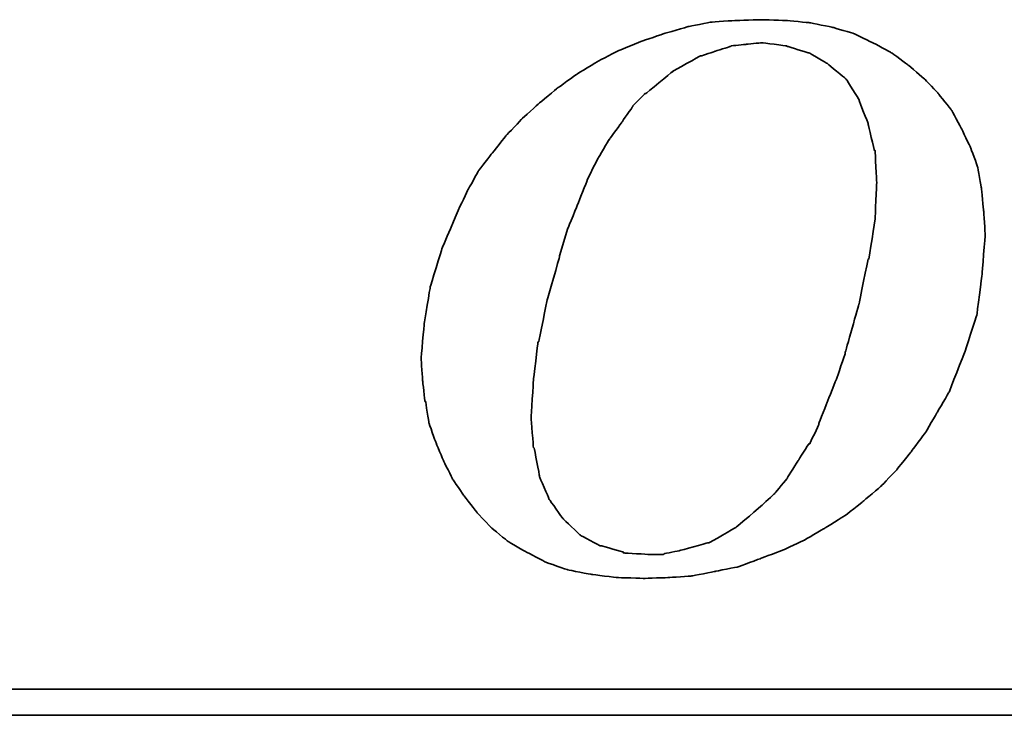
# Model space of a CAD drawing. Header units: millimetres. Extents: x 340 to 654, y 334 to 449.
# Tile 35 of 53: x 569.84 to 575.76, y 366.15 to 370.34. Entities that reach past the tile are written whole.
import ezdxf

# ---------------------------------------------------------------- set-up
doc = ezdxf.new("R2010")
doc.units = ezdxf.units.MM
doc.layers.add('DIM', color=4, linetype='Continuous')
doc.layers.add('layer 1', color=7, linetype='Continuous')

# ---------------------------------------------------------------- blocks, each defined once
blk = doc.blocks.new('TBI MOTION logo(完整正式版)')
at = {"layer": 'layer 1', "color": 22, "lineweight": 35}
for points, knots in [([(-11.34375, -6.98375), (-11.34375, -6.98375), (-10.91375, -7.43875), (-10.91375, -7.43875), (-10.91375, -7.43875), (-10.91375, -7.43875), (-10.38625, -7.87125), (-10.38625, -7.87125), (-10.38625, -7.87125), (-10.38625, -7.87125), (-9.81125, -8.20375), (-9.81125, -8.20375), (-9.81125, -8.20375), (-9.81125, -8.20375), (-9.21125, -8.51875), (-9.21125, -8.51875), (-9.21125, -8.51875), (-9.21125, -8.51875), (-8.51625, -8.75875), (-8.51625, -8.75875), (-8.51625, -8.75875), (-8.51625, -8.75875), (-7.77125, -8.90375), (-7.77125, -8.90375), (-7.77125, -8.90375), (-7.77125, -8.90375), (-6.97875, -8.99875), (-6.97875, -8.99875), (-6.97875, -8.99875), (-6.97875, -8.99875), (-6.14125, -9.02375), (-6.14125, -9.02375), (-6.14125, -9.02375), (-6.14125, -9.02375), (-5.37125, -8.99875), (-5.37125, -8.99875), (-5.37125, -8.99875), (-5.37125, -8.99875), (-4.65375, -8.94875), (-4.65375, -8.94875), (-4.65375, -8.94875), (-4.65375, -8.94875), (-3.93375, -8.80625), (-3.93375, -8.80625), (-3.93375, -8.80625), (-3.93375, -8.80625), (-3.21375, -8.66375), (-3.21375, -8.66375), (-3.21375, -8.66375), (-3.21375, -8.66375), (-2.49375, -8.39875), (-2.49375, -8.39875), (-2.49375, -8.39875), (-2.49375, -8.39875), (-1.79875, -8.13375), (-1.79875, -8.13375), (-1.79875, -8.13375), (-1.79875, -8.13375), (-1.17375, -7.84375), (-1.17375, -7.84375), (-1.17375, -7.84375), (-1.17375, -7.84375), (-0.52375, -7.46375), (-0.52375, -7.46375), (-0.52375, -7.46375), (-0.52375, -7.46375), (0.10124, -7.07875), (0.10124, -7.07875), (0.10124, -7.07875), (0.10124, -7.07875), (0.67625, -6.62375), (0.67625, -6.62375), (0.67625, -6.62375), (0.67625, -6.62375), (1.24874, -6.14375), (1.24874, -6.14375), (1.24874, -6.14375), (1.24874, -6.14375), (1.72874, -5.64125), (1.72874, -5.64125), (1.72874, -5.64125), (1.72874, -5.64125), (2.18624, -5.06375), (2.18624, -5.06375), (2.18624, -5.06375), (2.18624, -5.06375), (2.61625, -4.48874), (2.61625, -4.48874), (2.61625, -4.48874), (2.61625, -4.48874), (3.00125, -3.83874), (3.00125, -3.83874), (3.00125, -3.83874), (3.00125, -3.83874), (3.36124, -3.21374), (3.36124, -3.21374), (3.36124, -3.21374), (3.36124, -3.21374), (3.84374, -1.99125), (3.84374, -1.99125), (3.84374, -1.99125), (3.84374, -1.99125), (4.22625, -0.81875), (4.22625, -0.81875), (4.22625, -0.81875), (4.22625, -0.81875), (4.39125, 0.45624), (4.39125, 0.45624), (4.39125, 0.45624), (4.39125, 0.45624), (4.48874, 1.70124), (4.48874, 1.70124), (4.48874, 1.70124), (4.48874, 1.70124), (4.43874, 2.44625), (4.43874, 2.44625), (4.43874, 2.44625), (4.43874, 2.44625), (4.36874, 3.14125), (4.36874, 3.14125), (4.36874, 3.14125), (4.36874, 3.14125), (4.25125, 3.81125), (4.25125, 3.81125), (4.25125, 3.81125), (4.25125, 3.81125), (4.03124, 4.41125), (4.03124, 4.41125), (4.03124, 4.41125), (4.03124, 4.41125), (3.74374, 5.01125), (3.74374, 5.01125), (3.74374, 5.01125), (3.74374, 5.01125), (3.43124, 5.58875), (3.43124, 5.58875), (3.43124, 5.58875), (3.43124, 5.58875), (3.02625, 6.09125), (3.02625, 6.09125), (3.02625, 6.09125), (3.02625, 6.09125), (2.59374, 6.54875), (2.59374, 6.54875), (2.59374, 6.54875), (2.59374, 6.54875), (2.09124, 6.98125), (2.09124, 6.98125), (2.09124, 6.98125), (2.09124, 6.98125), (1.56124, 7.36625), (1.56124, 7.36625), (1.56124, 7.36625), (1.56124, 7.36625), (0.98624, 7.67625), (0.98624, 7.67625), (0.98624, 7.67625), (0.98624, 7.67625), (0.38624, 7.96375), (0.38624, 7.96375), (0.38624, 7.96375), (0.38624, 7.96375), (-0.25875, 8.15625), (-0.25875, 8.15625), (-0.25875, 8.15625), (-0.25875, 8.15625), (-0.98125, 8.30125), (-0.98125, 8.30125), (-0.98125, 8.30125), (-0.98125, 8.30125), (-1.70124, 8.37125), (-1.70124, 8.37125), (-1.70124, 8.37125), (-1.70124, 8.37125), (-2.49375, 8.39624), (-2.49375, 8.39624), (-2.49375, 8.39624), (-2.49375, 8.39624), (-3.28625, 8.37125), (-3.28625, 8.37125), (-3.28625, 8.37125), (-3.28625, 8.37125), (-4.05125, 8.32125), (-4.05125, 8.32125), (-4.05125, 8.32125), (-4.05125, 8.32125), (-4.77375, 8.18125), (-4.77375, 8.18125), (-4.77375, 8.18125), (-4.77375, 8.18125), (-5.51625, 7.96375), (-5.51625, 7.96375), (-5.51625, 7.96375), (-5.51625, 7.96375), (-6.21125, 7.72625), (-6.21125, 7.72625), (-6.21125, 7.72625), (-6.21125, 7.72625), (-6.92875, 7.43625), (-6.92875, 7.43625), (-6.92875, 7.43625), (-6.92875, 7.43625), (-7.57875, 7.10125), (-7.57875, 7.10125), (-7.57875, 7.10125), (-7.57875, 7.10125), (-8.24875, 6.69125), (-8.24875, 6.69125), (-8.24875, 6.69125), (-8.24875, 6.69125), (-8.84875, 6.26125), (-8.84875, 6.26125), (-8.84875, 6.26125), (-8.84875, 6.26125), (-9.42625, 5.78125), (-9.42625, 5.78125), (-9.42625, 5.78125), (-9.42625, 5.78125), (-9.95375, 5.30125), (-9.95375, 5.30125), (-9.95375, 5.30125), (-9.95375, 5.30125), (-10.43375, 4.79624), (-10.43375, 4.79624), (-10.43375, 4.79624), (-10.43375, 4.79624), (-10.88875, 4.22125), (-10.88875, 4.22125), (-10.88875, 4.22125), (-10.88875, 4.22125), (-11.29875, 3.69375), (-11.29875, 3.69375), (-11.29875, 3.69375), (-11.29875, 3.69375), (-11.63375, 3.09125), (-11.63375, 3.09125), (-11.63375, 3.09125), (-11.63375, 3.09125), (-11.91875, 2.49625), (-11.91875, 2.49625), (-11.91875, 2.49625), (-11.91875, 2.49625), (-12.44875, 1.24625), (-12.44875, 1.24625), (-12.44875, 1.24625), (-12.44875, 1.24625), (-12.80875, 0.06874), (-12.80875, 0.06874), (-12.80875, 0.06874), (-12.80875, 0.06874), (-12.99875, -1.07875), (-12.99875, -1.07875), (-12.99875, -1.07875), (-12.99875, -1.07875), (-13.09375, -2.18375), (-13.09375, -2.18375), (-13.09375, -2.18375), (-13.09375, -2.18375), (-13.04875, -2.85375), (-13.04875, -2.85375), (-13.04875, -2.85375), (-13.04875, -2.85375), (-12.97375, -3.50375), (-12.97375, -3.50375), (-12.97375, -3.50375), (-12.97375, -3.50375), (-12.95375, -3.50375), (-12.95375, -3.50375), (-12.95375, -3.50375), (-12.95375, -3.50375), (-12.85375, -4.17375), (-12.85375, -4.17375), (-12.85375, -4.17375), (-12.85375, -4.17375), (-12.63875, -4.77624), (-12.63875, -4.77624), (-12.63875, -4.77624), (-12.63875, -4.77624), (-12.39875, -5.35125), (-12.39875, -5.35125), (-12.39875, -5.35125), (-12.39875, -5.35125), (-12.11375, -5.92875), (-12.11375, -5.92875), (-12.11375, -5.92875), (-12.11375, -5.92875), (-11.75375, -6.45375), (-11.75375, -6.45375), (-11.75375, -6.45375), (-11.75375, -6.45375), (-11.34375, -6.98375), (-11.34375, -6.98375)], [0, 0, 0, 0, 0.01369863, 0.01369863, 0.01369863, 0.01369864, 0.02739726, 0.02739726, 0.02739726, 0.02739727, 0.04109589, 0.04109589, 0.04109589, 0.0410959, 0.05479452, 0.05479452, 0.05479452, 0.05479453, 0.06849315, 0.06849315, 0.06849315, 0.06849316, 0.08219178, 0.08219178, 0.08219178, 0.08219179, 0.09589041, 0.09589041, 0.09589041, 0.09589042, 0.10958904, 0.10958904, 0.10958904, 0.10958905, 0.12328767, 0.12328767, 0.12328767, 0.12328768, 0.1369863, 0.1369863, 0.1369863, 0.13698631, 0.15068493, 0.15068493, 0.15068493, 0.15068494, 0.16438356, 0.16438356, 0.16438356, 0.16438357, 0.17808219, 0.17808219, 0.17808219, 0.1780822, 0.19178082, 0.19178082, 0.19178082, 0.19178083, 0.20547945, 0.20547945, 0.20547945, 0.20547946, 0.21917808, 0.21917808, 0.21917808, 0.21917809, 0.23287671, 0.23287671, 0.23287671, 0.23287672, 0.24657534, 0.24657534, 0.24657534, 0.24657535, 0.26027397, 0.26027397, 0.26027397, 0.26027398, 0.2739726, 0.2739726, 0.2739726, 0.27397261, 0.28767123, 0.28767123, 0.28767123, 0.28767124, 0.30136986, 0.30136986, 0.30136986, 0.30136987, 0.31506849, 0.31506849, 0.31506849, 0.3150685, 0.32876712, 0.32876712, 0.32876712, 0.32876713, 0.34246575, 0.34246575, 0.34246575, 0.34246576, 0.35616438, 0.35616438, 0.35616438, 0.35616439, 0.36986301, 0.36986301, 0.36986301, 0.36986302, 0.38356164, 0.38356164, 0.38356164, 0.38356165, 0.39726027, 0.39726027, 0.39726027, 0.39726028, 0.4109589, 0.4109589, 0.4109589, 0.41095891, 0.42465753, 0.42465753, 0.42465753, 0.42465754, 0.43835616, 0.43835616, 0.43835616, 0.43835617, 0.45205479, 0.45205479, 0.45205479, 0.4520548, 0.46575342, 0.46575342, 0.46575342, 0.46575343, 0.47945205, 0.47945205, 0.47945205, 0.47945206, 0.49315068, 0.49315068, 0.49315068, 0.49315069, 0.50684932, 0.50684932, 0.50684932, 0.50684933, 0.52054795, 0.52054795, 0.52054795, 0.52054796, 0.53424658, 0.53424658, 0.53424658, 0.53424659, 0.54794521, 0.54794521, 0.54794521, 0.54794522, 0.56164384, 0.56164384, 0.56164384, 0.56164385, 0.57534247, 0.57534247, 0.57534247, 0.57534248, 0.5890411, 0.5890411, 0.5890411, 0.58904111, 0.60273973, 0.60273973, 0.60273973, 0.60273974, 0.61643836, 0.61643836, 0.61643836, 0.61643837, 0.63013699, 0.63013699, 0.63013699, 0.630137, 0.64383562, 0.64383562, 0.64383562, 0.64383563, 0.65753425, 0.65753425, 0.65753425, 0.65753426, 0.67123288, 0.67123288, 0.67123288, 0.67123289, 0.68493151, 0.68493151, 0.68493151, 0.68493152, 0.69863014, 0.69863014, 0.69863014, 0.69863015, 0.71232877, 0.71232877, 0.71232877, 0.71232878, 0.7260274, 0.7260274, 0.7260274, 0.72602741, 0.73972603, 0.73972603, 0.73972603, 0.73972604, 0.75342466, 0.75342466, 0.75342466, 0.75342467, 0.76712329, 0.76712329, 0.76712329, 0.7671233, 0.78082192, 0.78082192, 0.78082192, 0.78082193, 0.79452055, 0.79452055, 0.79452055, 0.79452056, 0.80821918, 0.80821918, 0.80821918, 0.80821919, 0.82191781, 0.82191781, 0.82191781, 0.82191782, 0.83561644, 0.83561644, 0.83561644, 0.83561645, 0.84931507, 0.84931507, 0.84931507, 0.84931508, 0.8630137, 0.8630137, 0.8630137, 0.86301371, 0.87671233, 0.87671233, 0.87671233, 0.87671234, 0.89041096, 0.89041096, 0.89041096, 0.89041097, 0.90410959, 0.90410959, 0.90410959, 0.9041096, 0.91780822, 0.91780822, 0.91780822, 0.91780823, 0.93150685, 0.93150685, 0.93150685, 0.93150686, 0.94520548, 0.94520548, 0.94520548, 0.94520549, 0.95890411, 0.95890411, 0.95890411, 0.95890412, 0.97260274, 0.97260274, 0.97260274, 0.97260275, 0.98630137, 0.98630137, 0.98630137, 0.98630138, 1, 1, 1, 1]), ([(-8.77875, 1.03124), (-8.77875, 1.03124), (-8.51625, 1.89625), (-8.51625, 1.89625), (-8.51625, 1.89625), (-8.51625, 1.89625), (-8.20375, 2.66375), (-8.20375, 2.66375), (-8.20375, 2.66375), (-8.20375, 2.66375), (-7.91625, 3.38125), (-7.91625, 3.38125), (-7.91625, 3.38125), (-7.91625, 3.38125), (-7.91625, 3.40624), (-7.91625, 3.40624), (-7.91625, 3.40624), (-7.91625, 3.40624), (-7.57875, 4.07624), (-7.57875, 4.07624), (-7.57875, 4.07624), (-7.57875, 4.07624), (-7.24375, 4.65125), (-7.24375, 4.65125), (-7.24375, 4.65125), (-7.24375, 4.65125), (-7.21875, 4.65125), (-7.21875, 4.65125), (-7.21875, 4.65125), (-7.21875, 4.65125), (-7.21875, 4.67624), (-7.21875, 4.67624), (-7.21875, 4.67624), (-7.21875, 4.67624), (-6.83625, 5.20375), (-6.83625, 5.20375), (-6.83625, 5.20375), (-6.83625, 5.20375), (-6.49875, 5.68625), (-6.49875, 5.68625), (-6.49875, 5.68625), (-6.49875, 5.68625), (-6.49875, 5.70625), (-6.49875, 5.70625), (-6.49875, 5.70625), (-6.49875, 5.70625), (-6.11625, 6.09125), (-6.11625, 6.09125), (-6.11625, 6.09125), (-6.11625, 6.09125), (-6.09125, 6.09125), (-6.09125, 6.09125), (-6.09125, 6.09125), (-6.09125, 6.09125), (-5.27375, 6.76625), (-5.27375, 6.76625), (-5.27375, 6.76625), (-5.27375, 6.76625), (-5.24875, 6.76625), (-5.24875, 6.76625), (-5.24875, 6.76625), (-5.24875, 6.76625), (-5.24875, 6.78625), (-5.24875, 6.78625), (-5.24875, 6.78625), (-5.24875, 6.78625), (-4.38875, 7.26624), (-4.38875, 7.26624), (-4.38875, 7.26624), (-4.38875, 7.26624), (-4.36125, 7.26624), (-4.36125, 7.26624), (-4.36125, 7.26624), (-4.36125, 7.26624), (-3.93375, 7.41125), (-3.93375, 7.41125), (-3.93375, 7.41125), (-3.93375, 7.41125), (-3.47375, 7.55625), (-3.47375, 7.55625), (-3.47375, 7.55625), (-3.47375, 7.55625), (-3.45375, 7.55625), (-3.45375, 7.55625), (-3.45375, 7.55625), (-3.45375, 7.55625), (-3.42875, 7.58124), (-3.42875, 7.58124), (-3.42875, 7.58124), (-3.42875, 7.58124), (-2.97375, 7.62625), (-2.97375, 7.62625), (-2.97375, 7.62625), (-2.97375, 7.62625), (-2.49375, 7.67625), (-2.49375, 7.67625), (-2.49375, 7.67625), (-2.49375, 7.67625), (-2.46875, 7.67625), (-2.46875, 7.67625), (-2.46875, 7.67625), (-2.46875, 7.67625), (-1.70124, 7.58124), (-1.70124, 7.58124), (-1.70124, 7.58124), (-1.70124, 7.58124), (-1.67875, 7.55625), (-1.67875, 7.55625), (-1.67875, 7.55625), (-1.67875, 7.55625), (-1.65375, 7.55625), (-1.65375, 7.55625), (-1.65375, 7.55625), (-1.65375, 7.55625), (-1.03125, 7.36625), (-1.03125, 7.36625), (-1.03125, 7.36625), (-1.03125, 7.36625), (-1.00625, 7.36625), (-1.00625, 7.36625), (-1.00625, 7.36625), (-1.00625, 7.36625), (-0.43124, 7.02624), (-0.43124, 7.02624), (-0.43124, 7.02624), (-0.43124, 7.02624), (-0.40625, 7.00624), (-0.40625, 7.00624), (-0.40625, 7.00624), (-0.40625, 7.00624), (0.12124, 6.57124), (0.12124, 6.57124), (0.12124, 6.57124), (0.12124, 6.57124), (0.14624, 6.54875), (0.14624, 6.54875), (0.14624, 6.54875), (0.14624, 6.54875), (0.17124, 6.52375), (0.17124, 6.52375), (0.17124, 6.52375), (0.17124, 6.52375), (0.55625, 5.89875), (0.55625, 5.89875), (0.55625, 5.89875), (0.55625, 5.89875), (0.55625, 5.87625), (0.55625, 5.87625), (0.55625, 5.87625), (0.55625, 5.87625), (0.84124, 5.15625), (0.84124, 5.15625), (0.84124, 5.15625), (0.84124, 5.15625), (0.84124, 5.13125), (0.84124, 5.13125), (0.84124, 5.13125), (0.84124, 5.13125), (1.03624, 4.31875), (1.03624, 4.31875), (1.03624, 4.31875), (1.03624, 4.31875), (1.05624, 4.31875), (1.05624, 4.31875), (1.05624, 4.31875), (1.05624, 4.31875), (1.05624, 4.29125), (1.05624, 4.29125), (1.05624, 4.29125), (1.05624, 4.29125), (1.10625, 3.33125), (1.10625, 3.33125), (1.10625, 3.33125), (1.10625, 3.33125), (1.10625, 3.30875), (1.10625, 3.30875), (1.10625, 3.30875), (1.10625, 3.30875), (1.05624, 2.20624), (1.05624, 2.20624), (1.05624, 2.20624), (1.05624, 2.20624), (1.05624, 2.18124), (1.05624, 2.18124), (1.05624, 2.18124), (1.05624, 2.18124), (0.86624, 0.93624), (0.86624, 0.93624), (0.86624, 0.93624), (0.86624, 0.93624), (0.84124, 0.93624), (0.84124, 0.93624), (0.84124, 0.93624), (0.84124, 0.93624), (0.55625, -0.45874), (0.55625, -0.45874), (0.55625, -0.45874), (0.55625, -0.45874), (0.12124, -1.99125), (0.12124, -1.99125), (0.12124, -1.99125), (0.12124, -1.99125), (0.12124, -2.01874), (0.12124, -2.01874), (0.12124, -2.01874), (0.12124, -2.01874), (-0.13874, -2.78375), (-0.13874, -2.78375), (-0.13874, -2.78375), (-0.13874, -2.78375), (-0.43124, -3.50375), (-0.43124, -3.50375), (-0.43124, -3.50375), (-0.43124, -3.50375), (-0.69375, -4.19875), (-0.69375, -4.19875), (-0.69375, -4.19875), (-0.69375, -4.19875), (-0.69375, -4.22375), (-0.69375, -4.22375), (-0.69375, -4.22375), (-0.69375, -4.22375), (-0.98125, -4.82374), (-0.98125, -4.82374), (-0.98125, -4.82374), (-0.98125, -4.82374), (-1.00625, -4.82374), (-1.00625, -4.82374), (-1.00625, -4.82374), (-1.00625, -4.82374), (-1.33875, -5.35125), (-1.33875, -5.35125), (-1.33875, -5.35125), (-1.33875, -5.35125), (-1.67875, -5.87875), (-1.67875, -5.87875), (-1.67875, -5.87875), (-1.67875, -5.87875), (-1.67875, -5.90375), (-1.67875, -5.90375), (-1.67875, -5.90375), (-1.67875, -5.90375), (-2.05875, -6.35875), (-2.05875, -6.35875), (-2.05875, -6.35875), (-2.05875, -6.35875), (-2.08375, -6.38375), (-2.08375, -6.38375), (-2.08375, -6.38375), (-2.08375, -6.38375), (-2.46875, -6.74375), (-2.46875, -6.74375), (-2.46875, -6.74375), (-2.46875, -6.74375), (-3.25875, -7.41625), (-3.25875, -7.41625), (-3.25875, -7.41625), (-3.25875, -7.41625), (-3.28625, -7.43875), (-3.28625, -7.43875), (-3.28625, -7.43875), (-3.28625, -7.43875), (-4.12375, -7.91875), (-4.12375, -7.91875), (-4.12375, -7.91875), (-4.12375, -7.91875), (-4.14875, -7.91875), (-4.14875, -7.91875), (-4.14875, -7.91875), (-4.14875, -7.91875), (-4.17125, -7.91875), (-4.17125, -7.91875), (-4.17125, -7.91875), (-4.17125, -7.91875), (-5.03375, -8.15875), (-5.03375, -8.15875), (-5.03375, -8.15875), (-5.03375, -8.15875), (-5.51625, -8.25625), (-5.51625, -8.25625), (-5.51625, -8.25625), (-5.51625, -8.25625), (-5.54125, -8.27875), (-5.54125, -8.27875), (-5.54125, -8.27875), (-5.54125, -8.27875), (-5.56375, -8.27875), (-5.56375, -8.27875), (-5.56375, -8.27875), (-5.56375, -8.27875), (-5.99625, -8.27875), (-5.99625, -8.27875), (-5.99625, -8.27875), (-5.99625, -8.27875), (-6.76375, -8.23125), (-6.76375, -8.23125), (-6.76375, -8.23125), (-6.76375, -8.23125), (-6.78875, -8.23125), (-6.78875, -8.23125), (-6.78875, -8.23125), (-6.78875, -8.23125), (-6.78875, -8.20375), (-6.78875, -8.20375), (-6.78875, -8.20375), (-6.78875, -8.20375), (-7.45875, -8.01375), (-7.45875, -8.01375), (-7.45875, -8.01375), (-7.45875, -8.01375), (-7.48375, -8.01375), (-7.48375, -8.01375), (-7.48375, -8.01375), (-7.48375, -8.01375), (-7.50875, -8.01375), (-7.50875, -8.01375), (-7.50875, -8.01375), (-7.50875, -8.01375), (-8.13125, -7.67875), (-8.13125, -7.67875), (-8.13125, -7.67875), (-8.13125, -7.67875), (-8.15625, -7.65375), (-8.15625, -7.65375), (-8.15625, -7.65375), (-8.15625, -7.65375), (-8.65875, -7.17375), (-8.65875, -7.17375), (-8.65875, -7.17375), (-8.65875, -7.17375), (-8.68375, -7.14875), (-8.68375, -7.14875), (-8.68375, -7.14875), (-8.68375, -7.14875), (-9.08875, -6.57375), (-9.08875, -6.57375), (-9.08875, -6.57375), (-9.08875, -6.57375), (-9.11375, -6.54875), (-9.11375, -6.54875), (-9.11375, -6.54875), (-9.11375, -6.54875), (-9.11375, -6.52875), (-9.11375, -6.52875), (-9.11375, -6.52875), (-9.11375, -6.52875), (-9.40375, -5.85375), (-9.40375, -5.85375), (-9.40375, -5.85375), (-9.40375, -5.85375), (-9.40375, -5.82875), (-9.40375, -5.82875), (-9.40375, -5.82875), (-9.40375, -5.82875), (-9.56875, -4.96875), (-9.56875, -4.96875), (-9.56875, -4.96875), (-9.56875, -4.96875), (-9.59375, -4.94375), (-9.59375, -4.94375), (-9.59375, -4.94375), (-9.59375, -4.94375), (-9.66375, -4.03375), (-9.66375, -4.03375), (-9.66375, -4.03375), (-9.66375, -4.03375), (-9.66375, -4.00875), (-9.66375, -4.00875), (-9.66375, -4.00875), (-9.66375, -4.00875), (-9.59375, -2.85375), (-9.59375, -2.85375), (-9.59375, -2.85375), (-9.59375, -2.85375), (-9.45125, -1.65875), (-9.45125, -1.65875), (-9.45125, -1.65875), (-9.45125, -1.65875), (-9.42625, -1.63375), (-9.42625, -1.63375), (-9.42625, -1.63375), (-9.42625, -1.63375), (-9.16125, -0.33875), (-9.16125, -0.33875), (-9.16125, -0.33875), (-9.16125, -0.33875), (-8.77875, 1.00624), (-8.77875, 1.00624), (-8.77875, 1.00624), (-8.77875, 1.00624), (-8.77875, 1.03124), (-8.77875, 1.03124)], [0, 0, 0, 0, 0.01020408, 0.01020408, 0.01020408, 0.01020409, 0.02040816, 0.02040816, 0.02040816, 0.02040817, 0.03061224, 0.03061224, 0.03061224, 0.03061225, 0.04081633, 0.04081633, 0.04081633, 0.04081634, 0.05102041, 0.05102041, 0.05102041, 0.05102042, 0.06122449, 0.06122449, 0.06122449, 0.0612245, 0.07142857, 0.07142857, 0.07142857, 0.07142858, 0.08163265, 0.08163265, 0.08163265, 0.08163266, 0.09183673, 0.09183673, 0.09183673, 0.09183674, 0.10204082, 0.10204082, 0.10204082, 0.10204083, 0.1122449, 0.1122449, 0.1122449, 0.11224491, 0.12244898, 0.12244898, 0.12244898, 0.12244899, 0.13265306, 0.13265306, 0.13265306, 0.13265307, 0.14285714, 0.14285714, 0.14285714, 0.14285715, 0.15306122, 0.15306122, 0.15306122, 0.15306123, 0.16326531, 0.16326531, 0.16326531, 0.16326532, 0.17346939, 0.17346939, 0.17346939, 0.1734694, 0.18367347, 0.18367347, 0.18367347, 0.18367348, 0.19387755, 0.19387755, 0.19387755, 0.19387756, 0.20408163, 0.20408163, 0.20408163, 0.20408164, 0.21428571, 0.21428571, 0.21428571, 0.21428572, 0.2244898, 0.2244898, 0.2244898, 0.22448981, 0.23469388, 0.23469388, 0.23469388, 0.23469389, 0.24489796, 0.24489796, 0.24489796, 0.24489797, 0.25510204, 0.25510204, 0.25510204, 0.25510205, 0.26530612, 0.26530612, 0.26530612, 0.26530613, 0.2755102, 0.2755102, 0.2755102, 0.27551021, 0.28571429, 0.28571429, 0.28571429, 0.2857143, 0.29591837, 0.29591837, 0.29591837, 0.29591838, 0.30612245, 0.30612245, 0.30612245, 0.30612246, 0.31632653, 0.31632653, 0.31632653, 0.31632654, 0.32653061, 0.32653061, 0.32653061, 0.32653062, 0.33673469, 0.33673469, 0.33673469, 0.3367347, 0.34693878, 0.34693878, 0.34693878, 0.34693879, 0.35714286, 0.35714286, 0.35714286, 0.35714287, 0.36734694, 0.36734694, 0.36734694, 0.36734695, 0.37755102, 0.37755102, 0.37755102, 0.37755103, 0.3877551, 0.3877551, 0.3877551, 0.38775511, 0.39795918, 0.39795918, 0.39795918, 0.39795919, 0.40816327, 0.40816327, 0.40816327, 0.40816328, 0.41836735, 0.41836735, 0.41836735, 0.41836736, 0.42857143, 0.42857143, 0.42857143, 0.42857144, 0.43877551, 0.43877551, 0.43877551, 0.43877552, 0.44897959, 0.44897959, 0.44897959, 0.4489796, 0.45918367, 0.45918367, 0.45918367, 0.45918368, 0.46938776, 0.46938776, 0.46938776, 0.46938777, 0.47959184, 0.47959184, 0.47959184, 0.47959185, 0.48979592, 0.48979592, 0.48979592, 0.48979593, 0.5, 0.5, 0.5, 0.50000001, 0.51020408, 0.51020408, 0.51020408, 0.51020409, 0.52040816, 0.52040816, 0.52040816, 0.52040817, 0.53061224, 0.53061224, 0.53061224, 0.53061225, 0.54081633, 0.54081633, 0.54081633, 0.54081634, 0.55102041, 0.55102041, 0.55102041, 0.55102042, 0.56122449, 0.56122449, 0.56122449, 0.5612245, 0.57142857, 0.57142857, 0.57142857, 0.57142858, 0.58163265, 0.58163265, 0.58163265, 0.58163266, 0.59183673, 0.59183673, 0.59183673, 0.59183674, 0.60204082, 0.60204082, 0.60204082, 0.60204083, 0.6122449, 0.6122449, 0.6122449, 0.61224491, 0.62244898, 0.62244898, 0.62244898, 0.62244899, 0.63265306, 0.63265306, 0.63265306, 0.63265307, 0.64285714, 0.64285714, 0.64285714, 0.64285715, 0.65306122, 0.65306122, 0.65306122, 0.65306123, 0.66326531, 0.66326531, 0.66326531, 0.66326532, 0.67346939, 0.67346939, 0.67346939, 0.6734694, 0.68367347, 0.68367347, 0.68367347, 0.68367348, 0.69387755, 0.69387755, 0.69387755, 0.69387756, 0.70408163, 0.70408163, 0.70408163, 0.70408164, 0.71428571, 0.71428571, 0.71428571, 0.71428572, 0.7244898, 0.7244898, 0.7244898, 0.72448981, 0.73469388, 0.73469388, 0.73469388, 0.73469389, 0.74489796, 0.74489796, 0.74489796, 0.74489797, 0.75510204, 0.75510204, 0.75510204, 0.75510205, 0.76530612, 0.76530612, 0.76530612, 0.76530613, 0.7755102, 0.7755102, 0.7755102, 0.77551021, 0.78571429, 0.78571429, 0.78571429, 0.7857143, 0.79591837, 0.79591837, 0.79591837, 0.79591838, 0.80612245, 0.80612245, 0.80612245, 0.80612246, 0.81632653, 0.81632653, 0.81632653, 0.81632654, 0.82653061, 0.82653061, 0.82653061, 0.82653062, 0.83673469, 0.83673469, 0.83673469, 0.8367347, 0.84693878, 0.84693878, 0.84693878, 0.84693879, 0.85714286, 0.85714286, 0.85714286, 0.85714287, 0.86734694, 0.86734694, 0.86734694, 0.86734695, 0.87755102, 0.87755102, 0.87755102, 0.87755103, 0.8877551, 0.8877551, 0.8877551, 0.88775511, 0.89795918, 0.89795918, 0.89795918, 0.89795919, 0.90816327, 0.90816327, 0.90816327, 0.90816328, 0.91836735, 0.91836735, 0.91836735, 0.91836736, 0.92857143, 0.92857143, 0.92857143, 0.92857144, 0.93877551, 0.93877551, 0.93877551, 0.93877552, 0.94897959, 0.94897959, 0.94897959, 0.9489796, 0.95918367, 0.95918367, 0.95918367, 0.95918368, 0.96938776, 0.96938776, 0.96938776, 0.96938777, 0.97959184, 0.97959184, 0.97959184, 0.97959185, 0.98979592, 0.98979592, 0.98979592, 0.98979593, 1, 1, 1, 1]), ([(75.90875, -9.47875), (75.90875, -9.47875), (75.90875, -12.28625), (75.90875, -12.28625), (75.90875, -12.28625), (75.90875, -12.28625), (75.90875, -12.47875), (75.90875, -12.47875), (75.90875, -12.47875), (75.90875, -12.47875), (75.71625, -12.47875), (75.71625, -12.47875), (75.71625, -12.47875), (75.71625, -12.47875), (-88.32875, -12.47875), (-88.32875, -12.47875), (-88.32875, -12.47875), (-88.32875, -12.47875), (-88.32875, -13.29375), (-88.32875, -13.29375), (-88.32875, -13.29375), (-88.32875, -13.29375), (82.89125, -13.29375), (82.89125, -13.29375), (82.89125, -13.29375), (82.89125, -13.29375), (75.90875, -9.47875), (75.90875, -9.47875)], [0, 0, 0, 0, 0.14285714, 0.14285714, 0.14285714, 0.14285715, 0.28571429, 0.28571429, 0.28571429, 0.2857143, 0.42857143, 0.42857143, 0.42857143, 0.42857144, 0.57142857, 0.57142857, 0.57142857, 0.57142858, 0.71428571, 0.71428571, 0.71428571, 0.71428572, 0.85714286, 0.85714286, 0.85714286, 0.85714287, 1, 1, 1, 1])]:
    blk.add_open_spline(points, degree=3, knots=knots, dxfattribs=at)

msp = doc.modelspace()

# ---------------------------------------------------------------- block references
at = {"layer": 'DIM', "color": 7, "xscale": 0.1927795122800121, "yscale": 0.1927795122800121, "zscale": 0.1927795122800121}
msp.add_blockref('TBI MOTION logo(完整正式版)', (574.7809, 368.7173), dxfattribs=at)

doc.saveas('drawing.dxf')
